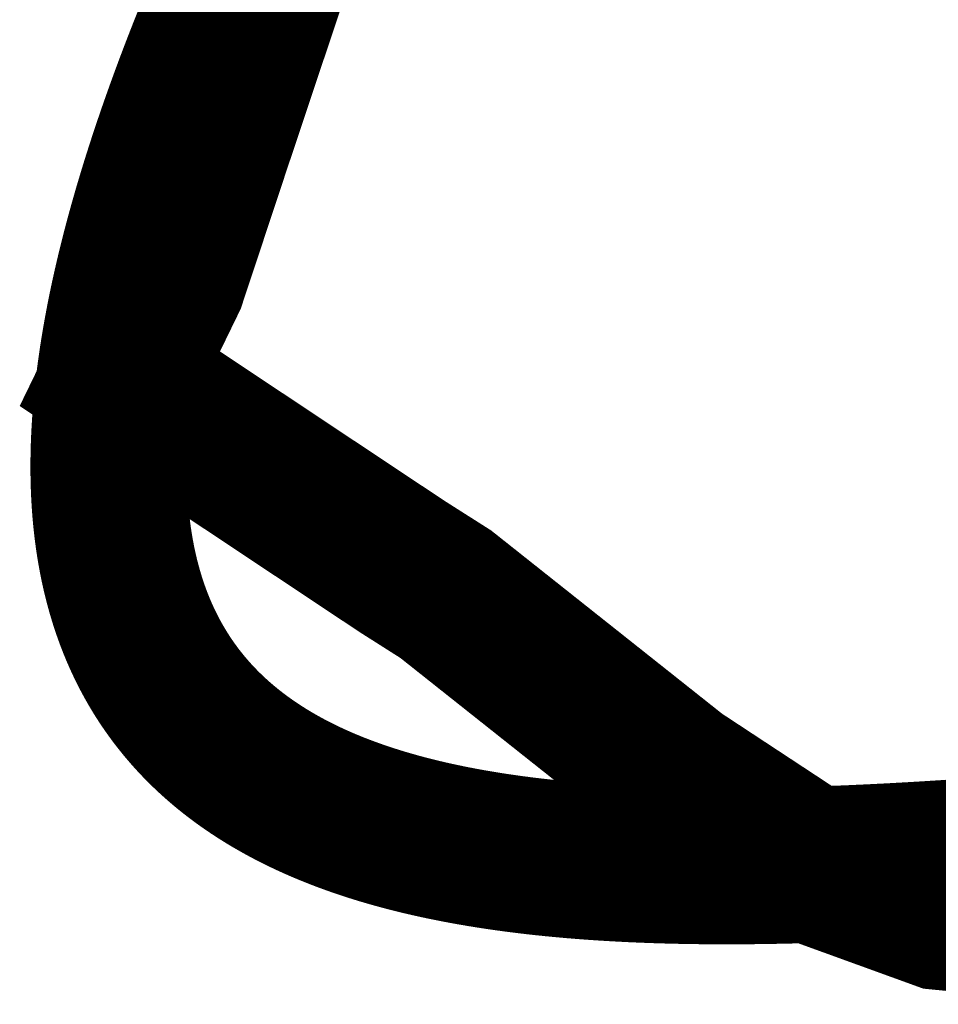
# Model space of a CAD drawing. Header units: metres. Extents: x 149734 to 159069, y 372625 to 380601.
# Tile 5 of 30: x 157268 to 157291, y 375651 to 375676. Entities that reach past the tile are written whole.
import ezdxf

# ---------------------------------------------------------------- set-up
doc = ezdxf.new("R2010")
doc.units = ezdxf.units.M
doc.header["$MEASUREMENT"] = 0
doc.layers.add('Beeklopen', color=7, linetype='Continuous', true_color=0x5291a5)
doc.layers.add('waterlopen', color=7, linetype='Continuous', true_color=0x5291a5)

msp = doc.modelspace()

# ---------------------------------------------------------------- linework, layer by layer
at = {"layer": 'Beeklopen', "const_width": 3.9}
for points in [[(157306.8053346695, 375654.5505868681), (157306.4264138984, 375654.533363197), (157303.3089293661, 375654.3094554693), (157298.899669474, 375653.7927453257), (157294.7487646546, 375653.2243641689), (157291.2179120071, 375653.5688375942), (157287.8937434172, 375654.7744945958), (157284.6212458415, 375656.9274535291), (157278.8685395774, 375661.4917264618), (157277.7834482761, 375662.1806733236), (157274.4937270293, 375664.3680795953), (157270.7389666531, 375666.8655119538), (157271.9446236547, 375669.345720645), (157273.046938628, 375672.669889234), (157274.717634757, 375677.6647539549), (157280.2636569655, 375687.9645094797), (157283.0022207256, 375692.2015326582), (157284.5695748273, 375694.6300703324), (157285.826902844, 375698.4365017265)], [(157293.1613822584, 375655.0352742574), (157293.0825413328, 375655.0292517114), (157293.0037481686, 375655.0232685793), (157292.9250032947, 375655.0173253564), (157292.8463072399, 375655.0114225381), (157292.7676605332, 375655.00556062), (157292.6890637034, 375654.9997400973), (157292.6105172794, 375654.9939614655), (157292.5320217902, 375654.9882252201), (157292.4535777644, 375654.9825318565), (157292.3751857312, 375654.9768818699), (157292.2968462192, 375654.971275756), (157292.2185597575, 375654.96571401), (157292.1403268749, 375654.9601971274), (157292.0621481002, 375654.9547256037), (157291.9840239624, 375654.9492999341), (157291.9059549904, 375654.9439206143), (157291.8279417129, 375654.9385881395), (157291.749984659, 375654.9333030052), (157291.6720843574, 375654.9280657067), (157291.5942413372, 375654.9228767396), (157291.5164561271, 375654.9177365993), (157291.438729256, 375654.9126457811), (157291.3610612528, 375654.9076047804), (157291.2834526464, 375654.9026140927), (157291.2059039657, 375654.8976742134), (157291.1284157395, 375654.8927856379), (157291.0509884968, 375654.8879488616), (157290.9736227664, 375654.88316438), (157290.8963190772, 375654.8784326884), (157290.8190779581, 375654.8737542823), (157290.7418999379, 375654.869129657), (157290.6647855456, 375654.8645593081), (157290.58773531, 375654.8600437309), (157290.5107497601, 375654.8555834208), (157290.4338294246, 375654.8511788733), (157290.3569748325, 375654.8468305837), (157290.2801865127, 375654.8425390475), (157290.2034649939, 375654.8383047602), (157290.1268108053, 375654.834128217), (157290.0502244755, 375654.8300099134), (157289.9737065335, 375654.8259503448), (157289.8972575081, 375654.8219500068), (157289.8208779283, 375654.8180093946), (157289.744568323, 375654.8141290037), (157289.6683292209, 375654.8103093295), (157289.592161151, 375654.8065508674), (157289.5160646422, 375654.8028541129), (157289.4400402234, 375654.7992195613), (157289.3640884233, 375654.7956477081), (157289.2882097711, 375654.7921390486), (157289.2124047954, 375654.7886940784), (157289.1366740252, 375654.7853132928), (157289.0610179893, 375654.7819971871), (157288.9854372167, 375654.778746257), (157288.9099322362, 375654.7755609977), (157288.8722083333, 375654.7739931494), (157288.8345035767, 375654.7724419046), (157288.7968180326, 375654.7709073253), (157288.7591517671, 375654.7693894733), (157288.7215048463, 375654.7678884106), (157288.6838773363, 375654.7664041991), (157288.6462693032, 375654.7649369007), (157288.6086808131, 375654.7634865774), (157288.5711119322, 375654.762053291), (157288.5335627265, 375654.7606371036), (157288.4960332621, 375654.759238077), (157288.4585236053, 375654.7578562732), (157288.4210338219, 375654.756491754), (157288.3835639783, 375654.7551445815), (157288.3461141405, 375654.7538148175), (157288.3086843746, 375654.7525025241), (157288.2712747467, 375654.751207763), (157288.2338853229, 375654.7499305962), (157288.1965161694, 375654.7486710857), (157288.1591673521, 375654.7474292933), (157288.1218389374, 375654.7462052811), (157288.0845309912, 375654.7449991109), (157288.0472435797, 375654.7438108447), (157288.009976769, 375654.7426405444), (157287.9727306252, 375654.7414882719), (157287.9355052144, 375654.7403540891), (157287.8983006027, 375654.7392380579), (157287.8611168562, 375654.7381402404), (157287.8239540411, 375654.7370606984), (157287.7868122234, 375654.7359994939), (157287.7496914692, 375654.7349566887), (157287.7125918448, 375654.7339323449), (157287.6755134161, 375654.7329265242), (157287.6384562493, 375654.7319392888), (157287.6014204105, 375654.7309707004), (157287.5644059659, 375654.730020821), (157287.5274129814, 375654.7290897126), (157287.4904415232, 375654.728177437), (157287.4534916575, 375654.7272840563), (157287.4165634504, 375654.7264096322), (157287.3796569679, 375654.7255542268), (157287.3427722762, 375654.724717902), (157287.3059094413, 375654.7239007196), (157287.2690685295, 375654.7231027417), (157287.2322496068, 375654.7223240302), (157287.1954527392, 375654.7215646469), (157287.158677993, 375654.7208246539), (157287.1219254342, 375654.7201041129), (157287.085195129, 375654.7194030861), (157287.0484871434, 375654.7187216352), (157287.0118015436, 375654.7180598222), (157286.9751383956, 375654.7174177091), (157286.9384977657, 375654.7167953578), (157286.9018797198, 375654.7161928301), (157286.8652843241, 375654.7156101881), (157286.8287116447, 375654.7150474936), (157286.7921617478, 375654.7145048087), (157286.7556346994, 375654.7139821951), (157286.7191305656, 375654.7134797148), (157286.6826494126, 375654.7129974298), (157286.6461913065, 375654.712535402), (157286.6097563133, 375654.7120936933), (157286.5733444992, 375654.7116723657), (157286.5369559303, 375654.711271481), (157286.5005906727, 375654.7108911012), (157286.4642487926, 375654.7105312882), (157286.4279303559, 375654.710192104), (157286.3916354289, 375654.7098736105), (157286.3553640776, 375654.7095758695), (157286.3191163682, 375654.7092989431), (157286.2828923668, 375654.7090428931), (157286.2466921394, 375654.7088077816), (157286.2105157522, 375654.7085936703), (157286.1743632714, 375654.7084006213), (157286.1382347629, 375654.7082286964), (157286.1021302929, 375654.7080779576), (157286.0660499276, 375654.7079484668), (157286.029993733, 375654.707840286), (157285.9939617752, 375654.707753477), (157285.9579541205, 375654.7076881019), (157285.9219708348, 375654.7076442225), (157285.8860119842, 375654.7076219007), (157285.8500776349, 375654.7076211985), (157285.8141678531, 375654.7076421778), (157285.7782827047, 375654.7076849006), (157285.742422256, 375654.7077494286), (157285.706586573, 375654.7078358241), (157285.6707757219, 375654.7079441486), (157285.6349897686, 375654.7080744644), (157285.5992287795, 375654.7082268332), (157285.5634928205, 375654.708401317), (157285.5277819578, 375654.7085979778), (157285.4920962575, 375654.7088168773), (157285.4564357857, 375654.7090580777), (157285.4208006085, 375654.7093216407), (157285.385190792, 375654.7096076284), (157285.3496064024, 375654.7099161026), (157285.3140475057, 375654.7102471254), (157285.2785141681, 375654.7106007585), (157285.2430064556, 375654.710977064), (157285.2075244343, 375654.7113761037), (157285.1720681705, 375654.7117979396), (157285.1366377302, 375654.7122426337), (157285.1012331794, 375654.7127102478), (157285.0658545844, 375654.7132008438), (157285.0305020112, 375654.7137144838), (157284.995175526, 375654.7142512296), (157284.9598751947, 375654.7148111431), (157284.9246010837, 375654.7153942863), (157284.8893532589, 375654.7160007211), (157284.8541317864, 375654.7166305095), (157284.8189367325, 375654.7172837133), (157284.7837681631, 375654.7179603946), (157284.7486261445, 375654.7186606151), (157284.7135107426, 375654.7193844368), (157284.6784220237, 375654.7201319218), (157284.6433600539, 375654.7209031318), (157284.6083248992, 375654.7216981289), (157284.5733166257, 375654.7225169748), (157284.5383352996, 375654.7233597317), (157284.5033809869, 375654.7242264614), (157284.4684537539, 375654.7251172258), (157284.4335536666, 375654.7260320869), (157284.3986807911, 375654.7269711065), (157284.3638351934, 375654.7279343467), (157284.3290169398, 375654.7289218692), (157284.2942260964, 375654.7299337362), (157284.2594627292, 375654.7309700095), (157284.2247269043, 375654.732030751), (157284.190018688, 375654.7331160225), (157284.1553381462, 375654.7342258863), (157284.1206853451, 375654.735360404), (157284.0860603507, 375654.7365196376), (157284.0514632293, 375654.737703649), (157284.0168940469, 375654.7389125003), (157283.9823528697, 375654.7401462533), (157283.9478397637, 375654.7414049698), (157283.913354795, 375654.742688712), (157283.8788980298, 375654.7439975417), (157283.8444695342, 375654.7453315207), (157283.8100693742, 375654.7466907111), (157283.7756976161, 375654.7480751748), (157283.7413543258, 375654.7494849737), (157283.7070395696, 375654.7509201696), (157283.6727534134, 375654.7523808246), (157283.6384959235, 375654.7538670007), (157283.604267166, 375654.7553787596), (157283.5700672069, 375654.7569161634), (157283.5358961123, 375654.7584792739), (157283.5017539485, 375654.7600681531), (157283.4676407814, 375654.7616828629), (157283.4335566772, 375654.7633234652), (157283.399501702, 375654.764990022), (157283.3654759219, 375654.7666825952), (157283.331479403, 375654.7684012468), (157283.2975122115, 375654.7701460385), (157283.2635744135, 375654.7719170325), (157283.2296660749, 375654.7737142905), (157283.1957872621, 375654.7755378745), (157283.161938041, 375654.7773878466), (157283.1281184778, 375654.7792642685), (157283.0943286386, 375654.7811672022), (157283.0605685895, 375654.7830967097), (157283.0268383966, 375654.7850528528), (157282.9931381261, 375654.7870356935), (157282.9594678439, 375654.7890452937), (157282.9258276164, 375654.7910817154), (157282.8922175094, 375654.7931450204), (157282.8586375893, 375654.7952352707), (157282.825087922, 375654.7973525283), (157282.7915685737, 375654.7994968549), (157282.7580796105, 375654.8016683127), (157282.7246210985, 375654.8038669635), (157282.6911931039, 375654.8060928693), (157282.6577956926, 375654.8083460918), (157282.6244289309, 375654.8106266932), (157282.5910928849, 375654.8129347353), (157282.5577876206, 375654.8152702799), (157282.5245132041, 375654.8176333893), (157282.4912697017, 375654.820024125), (157282.4580571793, 375654.8224425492), (157282.4248757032, 375654.8248887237), (157282.3917253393, 375654.8273627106), (157282.3586061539, 375654.8298645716), (157282.325518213, 375654.8323943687), (157282.2924615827, 375654.8349521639), (157282.2594363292, 375654.8375380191), (157282.2264425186, 375654.8401519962), (157282.1934802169, 375654.8427941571), (157282.1605494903, 375654.8454645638), (157282.1276504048, 375654.8481632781), (157282.0947830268, 375654.8508903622), (157282.061947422, 375654.8536458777), (157282.0291436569, 375654.8564298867), (157281.9963717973, 375654.8592424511), (157281.9636319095, 375654.8620836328), (157281.9309240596, 375654.8649534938), (157281.8982483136, 375654.867852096), (157281.8656047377, 375654.8707795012), (157281.8329933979, 375654.8737357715), (157281.8004143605, 375654.8767209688), (157281.7678676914, 375654.879735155), (157281.7353534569, 375654.8827783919), (157281.702871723, 375654.8858507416), (157281.6704225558, 375654.888952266), (157281.6380060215, 375654.8920830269), (157281.6056221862, 375654.8952430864), (157281.5732711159, 375654.8984325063), (157281.5409528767, 375654.9016513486), (157281.5086675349, 375654.9048996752), (157281.4764151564, 375654.9081775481), (157281.4441958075, 375654.9114850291), (157281.4120095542, 375654.9148221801), (157281.3798564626, 375654.9181890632), (157281.3477365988, 375654.9215857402), (157281.315650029, 375654.9250122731), (157281.2835968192, 375654.9284687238), (157281.2515770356, 375654.9319551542), (157281.2195907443, 375654.9354716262), (157281.1876380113, 375654.9390182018), (157281.1557189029, 375654.9425949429), (157281.1238334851, 375654.9462019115), (157281.091981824, 375654.9498391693), (157281.0601639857, 375654.9535067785), (157281.0283800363, 375654.9572048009), (157280.996630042, 375654.9609332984), (157280.9649140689, 375654.964692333), (157280.933232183, 375654.9684819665), (157280.9015844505, 375654.972302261), (157280.8699709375, 375654.9761532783), (157280.8383917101, 375654.9800350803), (157280.8068468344, 375654.9839477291), (157280.7753363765, 375654.9878912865), (157280.7438604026, 375654.9918658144), (157280.7124189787, 375654.9958713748), (157280.6810121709, 375654.9999080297), (157280.6496400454, 375655.0039758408), (157280.6183026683, 375655.0080748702), (157280.5870001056, 375655.0122051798), (157280.5557324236, 375655.0163668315), (157280.5244996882, 375655.0205598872), (157280.4933019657, 375655.0247844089), (157280.4621393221, 375655.0290404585), (157280.4310118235, 375655.033328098), (157280.399919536, 375655.0376473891), (157280.3688625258, 375655.0419983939), (157280.337840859, 375655.0463811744), (157280.3068546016, 375655.0507957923), (157280.2759038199, 375655.0552423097), (157280.2449885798, 375655.0597207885), (157280.2141089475, 375655.0642312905), (157280.1832649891, 375655.0687738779), (157280.1524567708, 375655.0733486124), (157280.1216843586, 375655.0779555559), (157280.0909478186, 375655.0825947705), (157280.060247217, 375655.0872663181), (157280.0295826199, 375655.0919702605), (157279.9989540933, 375655.0967066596), (157279.9683617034, 375655.1014755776), (157279.9378055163, 375655.1062770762), (157279.9072855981, 375655.1111112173), (157279.8768020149, 375655.115978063), (157279.8463548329, 375655.120877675), (157279.8159441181, 375655.1258101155), (157279.7855699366, 375655.1307754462), (157279.7552323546, 375655.1357737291), (157279.7249314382, 375655.1408050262), (157279.6946672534, 375655.1458693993), (157279.6644398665, 375655.1509669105), (157279.6342493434, 375655.1560976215), (157279.6040957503, 375655.1612615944), (157279.5739791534, 375655.1664588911), (157279.5438996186, 375655.1716895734), (157279.5138572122, 375655.1769537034), (157279.4838520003, 375655.1822513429), (157279.4538840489, 375655.187582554), (157279.4239534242, 375655.1929473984), (157279.3940601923, 375655.1983459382), (157279.3642044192, 375655.2037782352), (157279.3343861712, 375655.2092443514), (157279.3046055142, 375655.2147443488), (157279.2748625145, 375655.2202782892), (157279.2451572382, 375655.2258462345), (157279.2154897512, 375655.2314482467), (157279.1858601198, 375655.2370843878), (157279.1562684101, 375655.2427547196), (157279.1267146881, 375655.2484593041), (157279.09719902, 375655.2541982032), (157279.0677214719, 375655.2599714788), (157279.0382821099, 375655.2657791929), (157279.0088810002, 375655.2716214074), (157278.9795182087, 375655.2774981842), (157278.9501938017, 375655.2834095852), (157278.9209078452, 375655.2893556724), (157278.8916604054, 375655.2953365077), (157278.8624515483, 375655.301352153), (157278.8332813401, 375655.3074026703), (157278.8041498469, 375655.3134881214), (157278.7750571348, 375655.3196085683), (157278.7460032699, 375655.3257640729), (157278.7169883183, 375655.3319546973), (157278.6880123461, 375655.3381805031), (157278.6590754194, 375655.3444415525), (157278.6301776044, 375655.3507379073), (157278.6013189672, 375655.3570696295), (157278.5724995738, 375655.363436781), (157278.5437194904, 375655.3698394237), (157278.5149787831, 375655.3762776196), (157278.4862775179, 375655.3827514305), (157278.4576157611, 375655.3892609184), (157278.4289935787, 375655.3958061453), (157278.4004110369, 375655.4023871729), (157278.3718682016, 375655.4090040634), (157278.3433651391, 375655.4156568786), (157278.3149019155, 375655.4223456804), (157278.2864785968, 375655.4290705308), (157278.2580952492, 375655.4358314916), (157278.2297519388, 375655.4426286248), (157278.2014487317, 375655.4494619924), (157278.173185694, 375655.4563316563), (157278.1449628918, 375655.4632376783), (157278.1167803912, 375655.4701801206), (157278.0886382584, 375655.4771590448), (157278.0605365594, 375655.484174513), (157278.0324753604, 375655.4912265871), (157278.0044547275, 375655.498315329), (157277.9764747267, 375655.5054408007), (157277.9485354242, 375655.5126030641), (157277.9206368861, 375655.5198021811), (157277.8927791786, 375655.5270382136), (157277.8649623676, 375655.5343112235), (157277.8371865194, 375655.5416212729), (157277.8094517, 375655.5489684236), (157277.7817579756, 375655.5563527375), (157277.7541054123, 375655.5637742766), (157277.7264940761, 375655.5712331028), (157277.6989240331, 375655.5787292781), (157277.6713953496, 375655.5862628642), (157277.6439080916, 375655.5938339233), (157277.6164623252, 375655.6014425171), (157277.5890581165, 375655.6090887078), (157277.5616955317, 375655.616772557), (157277.5343746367, 375655.6244941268), (157277.5070954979, 375655.6322534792), (157277.4798581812, 375655.640050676), (157277.4526627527, 375655.6478857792), (157277.4255092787, 375655.6557588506), (157277.3983978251, 375655.6636699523), (157277.3713284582, 375655.6716191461), (157277.344301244, 375655.679606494), (157277.3173162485, 375655.6876320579), (157277.2903735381, 375655.6956958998), (157277.2634731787, 375655.7037980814), (157277.2366152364, 375655.7119386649), (157277.2097997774, 375655.7201177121), (157277.1830268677, 375655.7283352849), (157277.1562965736, 375655.7365914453), (157277.129608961, 375655.7448862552), (157277.1029640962, 375655.7532197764), (157277.0763620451, 375655.7615920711), (157277.049802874, 375655.770003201), (157277.023286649, 375655.7784532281), (157276.996813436, 375655.7869422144), (157276.9703833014, 375655.7954702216), (157276.9439963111, 375655.8040373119), (157276.9176525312, 375655.8126435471), (157276.891352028, 375655.8212889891), (157276.8650948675, 375655.8299736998), (157276.8388811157, 375655.8386977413), (157276.8127108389, 375655.8474611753), (157276.7865841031, 375655.856264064), (157276.7605009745, 375655.8651064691), (157276.7344615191, 375655.8739884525), (157276.7084658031, 375655.8829100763), (157276.6825138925, 375655.8918714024), (157276.6566058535, 375655.9008724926), (157276.6307417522, 375655.9099134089), (157276.6049216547, 375655.9189942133), (157276.5791456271, 375655.9281149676), (157276.5534137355, 375655.9372757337), (157276.5277260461, 375655.9464765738), (157276.5020826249, 375655.9557175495), (157276.476483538, 375655.9649987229), (157276.4509288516, 375655.9743201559), (157276.4254186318, 375655.9836819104), (157276.3999529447, 375655.9930840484), (157276.3745318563, 375656.0025266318), (157276.3491554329, 375656.0120097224), (157276.3238237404, 375656.0215333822), (157276.2985368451, 375656.0310976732), (157276.273294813, 375656.0407026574), (157276.2480977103, 375656.0503483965), (157276.222945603, 375656.0600349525), (157276.1978385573, 375656.0697623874), (157276.1727766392, 375656.0795307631), (157276.147759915, 375656.0893401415), (157276.1227884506, 375656.0991905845), (157276.0978623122, 375656.1090821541), (157276.072981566, 375656.1190149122), (157276.0481462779, 375656.1289889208), (157276.0233565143, 375656.1390042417), (157275.998612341, 375656.1490609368), (157275.9739138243, 375656.1591590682), (157275.9492610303, 375656.1692986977), (157275.924654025, 375656.1794798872), (157275.9000928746, 375656.1897026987), (157275.8755776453, 375656.1999671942), (157275.851108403, 375656.2102734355), (157275.8266852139, 375656.2206214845), (157275.8023081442, 375656.2310114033), (157275.7779772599, 375656.2414432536), (157275.7536926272, 375656.2519170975), (157275.7294543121, 375656.2624329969), (157275.7052623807, 375656.2729910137), (157275.6811168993, 375656.2835912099), (157275.6570179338, 375656.2942336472), (157275.6329655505, 375656.3049183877), (157275.6089598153, 375656.3156454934), (157275.5850007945, 375656.3264150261), (157275.5610885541, 375656.3372270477), (157275.5372231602, 375656.3480816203), (157275.513404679, 375656.3589788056), (157275.4896331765, 375656.3699186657), (157275.4659087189, 375656.3809012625), (157275.4422313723, 375656.3919266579), (157275.4186012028, 375656.4029949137), (157275.3950182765, 375656.4141060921), (157275.3714826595, 375656.4252602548), (157275.3479944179, 375656.4364574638), (157275.3245536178, 375656.4476977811), (157275.3011603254, 375656.4589812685), (157275.2778146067, 375656.470307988), (157275.2545165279, 375656.4816780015), (157275.2312661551, 375656.493091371), (157275.2080635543, 375656.5045481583), (157275.1849087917, 375656.5160484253), (157275.1618019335, 375656.5275922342), (157275.1387430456, 375656.5391796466), (157275.1157321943, 375656.5508107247), (157275.0927694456, 375656.5624855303), (157275.0698548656, 375656.5742041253), (157275.0469885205, 375656.5859665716), (157275.0241704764, 375656.5977729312), (157275.0014007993, 375656.609623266), (157274.9786795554, 375656.621517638), (157274.9560068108, 375656.633456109), (157274.9333826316, 375656.645438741), (157274.910807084, 375656.6574655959), (157274.8882802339, 375656.6695367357), (157274.8658021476, 375656.6816522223), (157274.8433728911, 375656.6938121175), (157274.8209925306, 375656.7060164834), (157274.7986611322, 375656.7182653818), (157274.7763787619, 375656.7305588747), (157274.7541454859, 375656.742897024), (157274.7319613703, 375656.7552798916), (157274.7098264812, 375656.7677075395), (157274.6877408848, 375656.7801800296), (157274.665704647, 375656.7926974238), (157274.6437178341, 375656.805259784), (157274.6217805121, 375656.8178671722), (157274.5998927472, 375656.8305196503), (157274.5780546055, 375656.8432172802), (157274.556266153, 375656.8559601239), (157274.534527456, 375656.8687482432), (157274.5128385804, 375656.8815817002), (157274.4911995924, 375656.8944605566), (157274.4696105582, 375656.9073848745), (157274.4480715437, 375656.9203547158), (157274.4265826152, 375656.9333701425), (157274.4051438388, 375656.9464312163), (157274.3837552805, 375656.9595379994), (157274.3624170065, 375656.9726905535), (157274.3411290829, 375656.9858889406), (157274.3198915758, 375656.9991332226), (157274.2987045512, 375657.0124234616), (157274.2775680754, 375657.0257597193), (157274.2564822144, 375657.0391420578), (157274.2354470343, 375657.0525705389), (157274.2144626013, 375657.0660452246), (157274.1935289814, 375657.0795661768), (157274.1726462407, 375657.0931334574), (157274.1518144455, 375657.1067471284), (157274.1310336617, 375657.1204072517), (157274.1103039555, 375657.1341138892), (157274.0896253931, 375657.1478671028), (157274.0689980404, 375657.1616669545), (157274.0484219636, 375657.1755135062), (157274.0278972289, 375657.1894068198), (157274.0074239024, 375657.2033469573), (157273.98700205, 375657.2173339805), (157273.9666317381, 375657.2313679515), (157273.9463130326, 375657.2454489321), (157273.9260459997, 375657.2595769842), (157273.9058307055, 375657.2737521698), (157273.8856672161, 375657.2879745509), (157273.8655555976, 375657.3022441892), (157273.8454959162, 375657.3165611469), (157273.8254882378, 375657.3309254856), (157273.8055326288, 375657.3453372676), (157273.785629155, 375657.3597965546), (157273.7657778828, 375657.3743034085), (157273.7459788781, 375657.3888578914), (157273.7262322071, 375657.4034600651), (157273.7065379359, 375657.4181099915), (157273.6868961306, 375657.4328077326), (157273.6673068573, 375657.4475533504), (157273.6477701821, 375657.4623469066), (157273.6282861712, 375657.4771884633), (157273.6088548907, 375657.4920780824), (157273.5894764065, 375657.5070158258), (157273.570150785, 375657.5220017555), (157273.5508780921, 375657.5370359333), (157273.531658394, 375657.5521184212), (157273.5124917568, 375657.5672492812), (157273.4933782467, 375657.5824285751), (157273.4743179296, 375657.5976563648), (157273.4553108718, 375657.6129327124), (157273.4363571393, 375657.6282576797), (157273.4174567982, 375657.6436313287), (157273.3986099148, 375657.6590537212), (157273.3798165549, 375657.6745249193), (157273.3610767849, 375657.6900449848), (157273.3423906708, 375657.7056139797), (157273.3237582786, 375657.7212319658), (157273.3051796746, 375657.7368990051), (157273.2866549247, 375657.7526151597), (157273.2681840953, 375657.7683804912), (157273.2497672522, 375657.7841950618), (157273.2314044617, 375657.8000589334), (157273.2130957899, 375657.8159721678), (157273.1948413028, 375657.8319348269), (157273.1766410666, 375657.8479469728), (157273.1584951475, 375657.8640086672), (157273.1404036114, 375657.8801199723), (157273.1223665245, 375657.8962809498), (157273.1043839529, 375657.9124916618), (157273.0864559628, 375657.9287521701), (157273.0685826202, 375657.9450625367), (157273.0507639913, 375657.9614228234), (157273.0330001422, 375657.9778330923), (157273.0152911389, 375657.9942934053), (157272.9976370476, 375658.0108038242), (157272.9800379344, 375658.027364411), (157272.9624938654, 375658.0439752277), (157272.9450049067, 375658.0606363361), (157272.9275711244, 375658.0773477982), (157272.9101925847, 375658.0941096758), (157272.8928693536, 375658.1109220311), (157272.8756014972, 375658.1277849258), (157272.8583890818, 375658.1446984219), (157272.8412321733, 375658.1616625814), (157272.8241308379, 375658.1786774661), (157272.8070851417, 375658.1957431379), (157272.7900951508, 375658.2128596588), (157272.7731609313, 375658.2300270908), (157272.7562825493, 375658.2472454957), (157272.739460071, 375658.2645149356), (157272.7226935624, 375658.2818354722), (157272.7059830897, 375658.2992071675), (157272.689328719, 375658.3166300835), (157272.6727305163, 375658.3341042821), (157272.6561885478, 375658.3516298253), (157272.6397028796, 375658.3692067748), (157272.6232735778, 375658.3868351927), (157272.6069007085, 375658.404515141), (157272.5905843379, 375658.4222466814), (157272.574324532, 375658.440029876), (157272.558121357, 375658.4578647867), (157272.5419748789, 375658.4757514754), (157272.5258851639, 375658.493690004), (157272.509852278, 375658.5116804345), (157272.4938762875, 375658.5297228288), (157272.4779572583, 375658.5478172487), (157272.4620952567, 375658.5659637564), (157272.4462903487, 375658.5841624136), (157272.4305426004, 375658.6024132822), (157272.4148520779, 375658.6207164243), (157272.3992188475, 375658.6390719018), (157272.383642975, 375658.6574797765), (157272.3681245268, 375658.6759401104), (157272.3526635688, 375658.6944529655), (157272.3372601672, 375658.7130184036), (157272.3219143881, 375658.7316364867), (157272.3066262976, 375658.7503072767), (157272.2913959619, 375658.7690308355), (157272.2762234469, 375658.7878072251), (157272.261108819, 375658.8066365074), (157272.246052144, 375658.8255187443), (157272.2310534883, 375658.8444539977), (157272.2161129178, 375658.8634423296), (157272.2012304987, 375658.882483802), (157272.1864062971, 375658.9015784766), (157272.1716403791, 375658.9207264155), (157272.1569328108, 375658.9399276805), (157272.1422836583, 375658.9591823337), (157272.1276929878, 375658.978490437), (157272.1131608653, 375658.9978520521), (157272.098687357, 375659.0172672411), (157272.0842725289, 375659.036736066), (157272.0699164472, 375659.0562585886), (157272.055619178, 375659.0758348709), (157272.0413807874, 375659.0954649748), (157272.0272013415, 375659.1151489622), (157272.0130809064, 375659.134886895), (157271.9990195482, 375659.1546788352), (157271.9850173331, 375659.1745248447), (157271.9710743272, 375659.1944249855), (157271.9571905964, 375659.2143793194), (157271.9433662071, 375659.2343879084), (157271.9296012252, 375659.2544508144), (157271.9158957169, 375659.2745680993), (157271.9022497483, 375659.2947398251), (157271.8886633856, 375659.3149660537), (157271.8751366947, 375659.335246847), (157271.8616697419, 375659.355582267), (157271.8482625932, 375659.3759723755), (157271.8349153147, 375659.3964172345), (157271.8216279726, 375659.416916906), (157271.808400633, 375659.4374714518), (157271.795233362, 375659.4580809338), (157271.7821262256, 375659.4787454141), (157271.7690792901, 375659.4994649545), (157271.7560926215, 375659.520239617), (157271.7431662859, 375659.5410694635), (157271.7303003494, 375659.5619545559), (157271.7174948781, 375659.5828949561), (157271.7047499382, 375659.6038907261), (157271.6920655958, 375659.6249419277), (157271.6794419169, 375659.646048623), (157271.6668789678, 375659.6672108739), (157271.6543768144, 375659.6884287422), (157271.6419355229, 375659.70970229), (157271.6295551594, 375659.731031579), (157271.6172357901, 375659.7524166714), (157271.604977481, 375659.7738576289), (157271.5927802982, 375659.7953545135), (157271.5806443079, 375659.8169073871), (157271.5685695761, 375659.8385163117), (157271.556556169, 375659.8601813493), (157271.5446041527, 375659.8819025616), (157271.5327135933, 375659.9036800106), (157271.5208845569, 375659.9255137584), (157271.5091171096, 375659.9474038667), (157271.4974113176, 375659.9693503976), (157271.4857672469, 375659.9913534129), (157271.4741849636, 375660.0134129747), (157271.4626645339, 375660.0355291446), (157271.4512060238, 375660.0577019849), (157271.4398094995, 375660.0799315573), (157271.4284750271, 375660.1022179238), (157271.4172026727, 375660.1245611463), (157271.4059925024, 375660.1469612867), (157271.3948445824, 375660.1694184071), (157271.3837589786, 375660.1919325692), (157271.3727357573, 375660.214503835), (157271.3617749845, 375660.2371322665), (157271.3508767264, 375660.2598179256), (157271.3400410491, 375660.2825608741), (157271.3292680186, 375660.3053611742), (157271.3185577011, 375660.3282188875), (157271.3079101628, 375660.3511340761), (157271.2973254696, 375660.374106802), (157271.2868036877, 375660.397137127), (157271.2763448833, 375660.420225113), (157271.2659491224, 375660.4433708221), (157271.2556164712, 375660.4665743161), (157271.2453469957, 375660.4898356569), (157271.2351407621, 375660.5131549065), (157271.2249978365, 375660.5365321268), (157271.2149182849, 375660.5599673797), (157271.2049021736, 375660.5834607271), (157271.1949495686, 375660.6070122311), (157271.185060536, 375660.6306219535), (157271.1752351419, 375660.6542899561), (157271.1654734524, 375660.6780163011), (157271.1557755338, 375660.7018010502), (157271.146141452, 375660.7256442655), (157271.1365712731, 375660.7495460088), (157271.1270650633, 375660.7735063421), (157271.1176228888, 375660.7975253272), (157271.1082448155, 375660.8216030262), (157271.0989309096, 375660.845739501), (157271.0896812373, 375660.8699348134), (157271.0804958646, 375660.8941890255), (157271.0713748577, 375660.918502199), (157271.0623182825, 375660.942874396), (157271.0533262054, 375660.9673056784), (157271.0443986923, 375660.9917961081), (157271.0355358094, 375661.016345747), (157271.0267376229, 375661.0409546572), (157271.0180041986, 375661.0656229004), (157271.009335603, 375661.0903505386), (157271.0007319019, 375661.1151376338), (157270.9921931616, 375661.1399842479), (157270.9837194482, 375661.1648904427), (157270.9753108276, 375661.1898562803), (157270.9669673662, 375661.2148818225), (157270.9586891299, 375661.2399671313), (157270.950476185, 375661.2651122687), (157270.9423285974, 375661.2903172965), (157270.9342464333, 375661.3155822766), (157270.9262297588, 375661.340907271), (157270.9182786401, 375661.3662923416), (157270.9103931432, 375661.3917375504), (157270.9025733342, 375661.4172429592), (157270.8948192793, 375661.4428086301), (157270.8871310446, 375661.4684346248), (157270.8795086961, 375661.4941210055), (157270.8719523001, 375661.5198678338), (157270.8644619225, 375661.5456751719), (157270.8570376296, 375661.5715430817), (157270.8496794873, 375661.597471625), (157270.8423875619, 375661.6234608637), (157270.8351619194, 375661.6495108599), (157270.828002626, 375661.6756216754), (157270.8209097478, 375661.7017933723), (157270.8138833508, 375661.7280260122), (157270.8069235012, 375661.7543196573), (157270.800030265, 375661.7806743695), (157270.7932037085, 375661.8070902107), (157270.7864438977, 375661.8335672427), (157270.7797508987, 375661.8601055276), (157270.7731247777, 375661.8867051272), (157270.7665656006, 375661.9133661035), (157270.7600734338, 375661.9400885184), (157270.7536483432, 375661.9668724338), (157270.7472903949, 375661.9937179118), (157270.7409996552, 375662.0206250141), (157270.73477619, 375662.0475938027), (157270.7286200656, 375662.0746243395), (157270.7225313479, 375662.1017166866), (157270.7165101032, 375662.1288709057), (157270.7105563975, 375662.1560870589), (157270.704670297, 375662.183365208), (157270.6988518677, 375662.210705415), (157270.6931011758, 375662.2381077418), (157270.6874182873, 375662.2655722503), (157270.6818032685, 375662.2930990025), (157270.6762561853, 375662.3206880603), (157270.6707771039, 375662.3483394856), (157270.6653660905, 375662.3760533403), (157270.660023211, 375662.4038296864), (157270.6547485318, 375662.4316685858), (157270.6495421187, 375662.4595701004), (157270.644404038, 375662.4875342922), (157270.6393343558, 375662.515561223), (157270.6343331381, 375662.5436509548), (157270.6294004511, 375662.5718035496), (157270.624536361, 375662.6000190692), (157270.6197409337, 375662.6282975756), (157270.6150142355, 375662.6566391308), (157270.6103563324, 375662.6850437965), (157270.6057672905, 375662.7135116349), (157270.6012471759, 375662.7420427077), (157270.5967960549, 375662.7706370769), (157270.5924139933, 375662.7992948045), (157270.5881010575, 375662.8280159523), (157270.5838573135, 375662.8568005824), (157270.5796828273, 375662.8856487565), (157270.5755776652, 375662.9145605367), (157270.5715418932, 375662.943535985), (157270.5675755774, 375662.9725751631), (157270.5636787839, 375663.001678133), (157270.559851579, 375663.0308449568), (157270.5560940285, 375663.0600756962), (157270.5524061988, 375663.0893704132), (157270.5487881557, 375663.1187291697), (157270.5452399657, 375663.1481520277), (157270.5417616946, 375663.1776390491), (157270.5383534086, 375663.2071902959), (157270.5350151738, 375663.2368058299), (157270.5317470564, 375663.266485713), (157270.5285491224, 375663.2962300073), (157270.5254214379, 375663.3260387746), (157270.5223640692, 375663.3559120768), (157270.5193770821, 375663.3858499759), (157270.516460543, 375663.4158525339), (157270.5136145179, 375663.4459198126), (157270.5108390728, 375663.4760518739), (157270.508134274, 375663.5062487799), (157270.5055001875, 375663.5365105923), (157270.5029368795, 375663.5668373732), (157270.500444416, 375663.5972291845), (157270.4980228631, 375663.6276860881), (157270.495672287, 375663.6582081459), (157270.4933927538, 375663.6887954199), (157270.4911843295, 375663.7194479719), (157270.4890470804, 375663.750165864), (157270.4869810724, 375663.780949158), (157270.4849863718, 375663.8117979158), (157270.4830630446, 375663.8427121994), (157270.4812111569, 375663.8736920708), (157270.4794307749, 375663.9047375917), (157270.4777219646, 375663.9358488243), (157270.4760847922, 375663.9670258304), (157270.4745193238, 375663.9982686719), (157270.4730256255, 375664.0295774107), (157270.4716037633, 375664.0609521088), (157270.4702538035, 375664.0923928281), (157270.4689758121, 375664.1238996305), (157270.4677698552, 375664.155472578), (157270.4666359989, 375664.1871117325), (157270.4655743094, 375664.2188171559), (157270.4645848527, 375664.2505889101), (157270.4636676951, 375664.2824270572), (157270.4628229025, 375664.3143316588), (157270.462050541, 375664.3463027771), (157270.4613506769, 375664.378340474), (157270.4607233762, 375664.4104448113), (157270.460168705, 375664.4426158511), (157270.4596867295, 375664.4748536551), (157270.4592775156, 375664.5071582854), (157270.4589411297, 375664.5395298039), (157270.4586776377, 375664.5719682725), (157270.4584871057, 375664.6044737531), (157270.4583695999, 375664.6370463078), (157270.4583251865, 375664.6696859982), (157270.4583539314, 375664.7023928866), (157270.4584559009, 375664.7351670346), (157270.4586311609, 375664.7680085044), (157270.4588797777, 375664.8009173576), (157270.4592018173, 375664.8338936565), (157270.4595973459, 375664.8669374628), (157270.4600664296, 375664.9000488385), (157270.4606091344, 375664.9332278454), (157270.4612255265, 375664.9664745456), (157270.461915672, 375664.999789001), (157270.462679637, 375665.0331712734), (157270.4635174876, 375665.0666214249), (157270.4644292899, 375665.1001395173), (157270.4654151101, 375665.1337256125), (157270.4664750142, 375665.1673797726), (157270.4670327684, 375665.1842323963), (157270.4676090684, 375665.2011020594), (157270.4682039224, 375665.2179887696), (157270.4688173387, 375665.2348925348), (157270.4694493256, 375665.2518133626), (157270.4700998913, 375665.2687512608), (157270.4707690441, 375665.2857062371), (157270.4714567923, 375665.3026782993), (157270.4721631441, 375665.3196674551), (157270.4728881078, 375665.3366737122), (157270.4736316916, 375665.3536970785), (157270.4743939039, 375665.3707375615), (157270.4751747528, 375665.3877951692), (157270.4759742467, 375665.4048699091), (157270.4767923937, 375665.4219617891), (157270.4776292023, 375665.4390708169), (157270.4784846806, 375665.4561970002), (157270.4793588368, 375665.4733403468), (157270.4802516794, 375665.4905008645), (157270.4811632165, 375665.5076785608), (157270.4820934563, 375665.5248734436), (157270.4830424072, 375665.5420855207), (157270.4840100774, 375665.5593147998), (157270.4849964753, 375665.5765612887), (157270.4860016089, 375665.5938249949), (157270.4870254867, 375665.6111059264), (157270.4880681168, 375665.6284040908), (157270.4891295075, 375665.6457194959), (157270.4902096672, 375665.6630521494), (157270.491308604, 375665.680402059), (157270.4924263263, 375665.6977692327), (157270.4935628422, 375665.7151536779), (157270.4947181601, 375665.7325554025), (157270.4958922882, 375665.7499744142), (157270.4970852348, 375665.7674107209), (157270.4982970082, 375665.7848643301), (157270.4995276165, 375665.8023352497), (157270.5007770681, 375665.8198234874), (157270.5020453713, 375665.8373290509), (157270.5033325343, 375665.854851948), (157270.5046385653, 375665.8723921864), (157270.5059634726, 375665.8899497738), (157270.5073072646, 375665.9075247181), (157270.5086699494, 375665.9251170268), (157270.5100515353, 375665.9427267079), (157270.5114520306, 375665.960353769), (157270.5128714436, 375665.9779982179), (157270.5143097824, 375665.9956600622), (157270.5157670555, 375666.0133393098), (157270.517243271, 375666.0310359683), (157270.5187384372, 375666.0487500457), (157270.5202525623, 375666.0664815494), (157270.5217856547, 375666.0842304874), (157270.5233377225, 375666.1019968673), (157270.5249087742, 375666.1197806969), (157270.5264988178, 375666.1375819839), (157270.5281078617, 375666.1554007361), (157270.5297359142, 375666.1732369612), (157270.5313829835, 375666.1910906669), (157270.5330490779, 375666.2089618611), (157270.5347342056, 375666.2268505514), (157270.5364383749, 375666.2447567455), (157270.5381615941, 375666.2626804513), (157270.5399038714, 375666.2806216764), (157270.5416652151, 375666.2985804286), (157270.5434456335, 375666.3165567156), (157270.5452451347, 375666.3345505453), (157270.5470637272, 375666.3525619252), (157270.5489014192, 375666.3705908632), (157270.5507582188, 375666.3886373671), (157270.5526341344, 375666.4067014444), (157270.5545291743, 375666.424783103), (157270.5564433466, 375666.4428823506), (157270.5583766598, 375666.4609991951), (157270.5603291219, 375666.479133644), (157270.5623007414, 375666.4972857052), (157270.5642915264, 375666.5154553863), (157270.5663014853, 375666.5336426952), (157270.5683306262, 375666.5518476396), (157270.5703789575, 375666.5700702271), (157270.5724464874, 375666.5883104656), (157270.5745332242, 375666.6065683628), (157270.5766391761, 375666.6248439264), (157270.5787643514, 375666.6431371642), (157270.5809087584, 375666.6614480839), (157270.5830724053, 375666.6797766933), (157270.5852553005, 375666.698123), (157270.5874574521, 375666.7164870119), (157270.5896788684, 375666.7348687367), (157270.5919195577, 375666.7532681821), (157270.5941795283, 375666.7716853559), (157270.5964587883, 375666.7901202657), (157270.5987573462, 375666.8085729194), (157270.6010752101, 375666.8270433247), (157270.6034123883, 375666.8455314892), (157270.6057688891, 375666.8640374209), (157270.6081447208, 375666.8825611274), (157270.6105398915, 375666.9011026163), (157270.6129544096, 375666.9196618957), (157270.6153882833, 375666.938238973), (157270.6178415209, 375666.956833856), (157270.6203141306, 375666.9754465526), (157270.6228061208, 375666.9940770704), (157270.6253174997, 375667.0127254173), (157270.6278482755, 375667.0313916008), (157270.6303984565, 375667.0500756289), (157270.632968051, 375667.0687775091), (157270.6355570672, 375667.0874972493), (157270.6381655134, 375667.1062348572), (157270.6407933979, 375667.1249903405), (157270.6434407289, 375667.143763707), (157270.6461075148, 375667.1625549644), (157270.6487937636, 375667.1813641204), (157270.6514994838, 375667.200191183), (157270.6542246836, 375667.2190361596), (157270.6569693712, 375667.237899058), (157270.659733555, 375667.2567798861), (157270.6625172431, 375667.2756786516), (157270.6653204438, 375667.2945953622), (157270.6681431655, 375667.3135300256), (157270.6709854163, 375667.3324826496), (157270.6738472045, 375667.351453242), (157270.6767285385, 375667.3704418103), (157270.6796294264, 375667.3894483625), (157270.6825498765, 375667.4084729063), (157270.6854898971, 375667.4275154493), (157270.6884494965, 375667.4465759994), (157270.6914286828, 375667.4656545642), (157270.6944274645, 375667.4847511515), (157270.6974458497, 375667.5038657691), (157270.7004838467, 375667.5229984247), (157270.7035414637, 375667.5421491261), (157270.7066187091, 375667.5613178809), (157270.7097155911, 375667.5805046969), (157270.7128321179, 375667.5997095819), (157270.7159682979, 375667.6189325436), (157270.7191241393, 375667.6381735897), (157270.7222996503, 375667.6574327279), (157270.7254948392, 375667.6767099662), (157270.7287097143, 375667.696005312), (157270.7319442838, 375667.7153187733), (157270.7351985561, 375667.7346503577), (157270.7384725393, 375667.754000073), (157270.7417662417, 375667.7733679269), (157270.7450796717, 375667.7927539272), (157270.7484128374, 375667.8121580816), (157270.7517657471, 375667.8315803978), (157270.7551384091, 375667.8510208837), (157270.7585308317, 375667.8704795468), (157270.7619430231, 375667.889956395), (157270.7653749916, 375667.9094514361), (157270.7688267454, 375667.9289646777), (157270.7722982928, 375667.9484961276), (157270.7757896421, 375667.9680457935), (157270.7793008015, 375667.9876136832), (157270.7828317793, 375668.0071998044), (157270.7863825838, 375668.0268041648), (157270.7899532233, 375668.0464267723), (157270.7935437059, 375668.0660676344), (157270.7971540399, 375668.0857267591), (157270.8007842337, 375668.105404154), (157270.8044342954, 375668.1250998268), (157270.8081042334, 375668.1448137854), (157270.8117940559, 375668.1645460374), (157270.8155037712, 375668.1842965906), (157270.8192333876, 375668.2040654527), (157270.8229829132, 375668.2238526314), (157270.8267523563, 375668.2436581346), (157270.8305417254, 375668.2634819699), (157270.8343510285, 375668.2833241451), (157270.8381802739, 375668.303184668), (157270.84202947, 375668.3230635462), (157270.845898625, 375668.3429607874), (157270.8497877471, 375668.3628763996), (157270.8536968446, 375668.3828103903), (157270.8576259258, 375668.4027627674), (157270.8615749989, 375668.4227335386), (157270.8655440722, 375668.4427227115), (157270.869533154, 375668.462730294), (157270.8735422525, 375668.4827562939), (157270.8775713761, 375668.5028007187), (157270.8816205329, 375668.5228635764), (157270.8856897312, 375668.5429448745), (157270.8897789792, 375668.5630446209), (157270.8938882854, 375668.5831628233), (157270.8980176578, 375668.6032994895), (157270.9021671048, 375668.6234546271), (157270.9063366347, 375668.643628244), (157270.9105262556, 375668.6638203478), (157270.914735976, 375668.6840309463), (157270.9189658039, 375668.7042600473), (157270.9232157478, 375668.7245076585), (157270.9274858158, 375668.7447737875), (157270.9317760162, 375668.7650584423), (157270.9360863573, 375668.7853616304), (157270.9404168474, 375668.8056833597), (157270.9447674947, 375668.8260236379), (157270.9491383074, 375668.8463824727), (157270.9535292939, 375668.8667598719), (157270.9579404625, 375668.8871558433), (157270.9623718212, 375668.9075703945), (157270.9668233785, 375668.9280035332), (157270.9712951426, 375668.9484552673), (157270.9757871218, 375668.9689256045), (157270.9802993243, 375668.9894145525), (157270.9848317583, 375669.009922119), (157270.9893844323, 375669.0304483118), (157270.9939573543, 375669.0509931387), (157270.9985505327, 375669.0715566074), (157271.0031639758, 375669.0921387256), (157271.0077976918, 375669.1127395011), (157271.0124516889, 375669.1333589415), (157271.0171259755, 375669.1539970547), (157271.0218205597, 375669.1746538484), (157271.02653545, 375669.1953293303), (157271.0312706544, 375669.2160235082), (157271.0360261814, 375669.2367363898), (157271.0408020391, 375669.2574679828), (157271.0455982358, 375669.278218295), (157271.0504147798, 375669.2989873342), (157271.0552516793, 375669.319775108), (157271.0601089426, 375669.3405816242), (157271.0649865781, 375669.3614068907), (157271.0698845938, 375669.3822509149), (157271.0748029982, 375669.4031137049), (157271.0797417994, 375669.4239952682), (157271.0847010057, 375669.4448956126), (157271.0896806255, 375669.4658147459), (157271.0946806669, 375669.4867526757), (157271.0997011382, 375669.5077094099), (157271.1047420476, 375669.5286849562), (157271.1098034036, 375669.5496793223), (157271.1148852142, 375669.570692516), (157271.1199874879, 375669.591724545), (157271.1251102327, 375669.612775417), (157271.1302534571, 375669.6338451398), (157271.1354171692, 375669.6549337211), (157271.1406013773, 375669.6760411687), (157271.1458060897, 375669.6971674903), (157271.1510313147, 375669.7183126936), (157271.1562770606, 375669.7394767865), (157271.1615433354, 375669.7606597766), (157271.1668301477, 375669.7818616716), (157271.1721375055, 375669.8030824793), (157271.1774654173, 375669.8243222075), (157271.1828138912, 375669.8455808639), (157271.1881829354, 375669.8668584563), (157271.1935725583, 375669.8881549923), (157271.1989827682, 375669.9094704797), (157271.2044135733, 375669.9308049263), (157271.2098649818, 375669.9521583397), (157271.215337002, 375669.9735307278), (157271.2208296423, 375669.9949220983), (157271.2263429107, 375670.0163324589), (157271.2318768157, 375670.0377618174), (157271.2374313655, 375670.0592101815), (157271.2430065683, 375670.0806775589), (157271.2486024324, 375670.1021639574), (157271.2542189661, 375670.1236693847), (157271.2598561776, 375670.1451938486), (157271.2655140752, 375670.1667373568), (157271.2711926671, 375670.188299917), (157271.2768919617, 375670.2098815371), (157271.2826119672, 375670.2314822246), (157271.2883526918, 375670.2531019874), (157271.2941141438, 375670.2747408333), (157271.2998963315, 375670.2963987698), (157271.3056992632, 375670.3180758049), (157271.311522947, 375670.3397719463), (157271.3173673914, 375670.3614872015), (157271.3232326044, 375670.3832215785), (157271.3291185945, 375670.404975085), (157271.3350253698, 375670.4267477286), (157271.3409529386, 375670.4485395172), (157271.3469013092, 375670.4703504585), (157271.3528704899, 375670.4921805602), (157271.3588604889, 375670.51402983), (157271.3648713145, 375670.5358982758), (157271.3709029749, 375670.5577859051), (157271.3769554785, 375670.5796927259), (157271.3830288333, 375670.6016187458), (157271.3891230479, 375670.6235639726), (157271.3952381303, 375670.6455284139), (157271.4013740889, 375670.6675120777), (157271.4075309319, 375670.6895149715), (157271.4137086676, 375670.7115371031), (157271.4199073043, 375670.7335784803), (157271.4261268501, 375670.7556391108), (157271.4323673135, 375670.7777190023), (157271.4386287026, 375670.7998181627), (157271.4449110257, 375670.8219365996), (157271.4512142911, 375670.8440743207), (157271.457538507, 375670.8662313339), (157271.4638836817, 375670.8884076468), (157271.4702498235, 375670.9106032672), (157271.4766369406, 375670.9328182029), (157271.4830450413, 375670.9550524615), (157271.4894741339, 375670.9773060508), (157271.4959242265, 375670.9995789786), (157271.5023953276, 375671.0218712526), (157271.5088874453, 375671.0441828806), (157271.5154005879, 375671.0665138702), (157271.5219347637, 375671.0888642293), (157271.5284899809, 375671.1112339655), (157271.5350662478, 375671.1336230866), (157271.5416635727, 375671.1560316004), (157271.5482819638, 375671.1784595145), (157271.5549214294, 375671.2009068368), (157271.5615819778, 375671.223373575), (157271.5682636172, 375671.2458597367), (157271.5749663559, 375671.2683653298), (157271.5816902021, 375671.290890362), (157271.5884351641, 375671.313434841), (157271.5952012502, 375671.3359987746), (157271.6019884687, 375671.3585821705), (157271.6087968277, 375671.3811850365), (157271.6156263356, 375671.4038073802), (157271.6224770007, 375671.4264492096), (157271.6293488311, 375671.4491105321), (157271.6362418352, 375671.4717913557), (157271.6431560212, 375671.494491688), (157271.6500913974, 375671.5172115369), (157271.6570479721, 375671.53995091), (157271.6640257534, 375671.562709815), (157271.6710247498, 375671.5854882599), (157271.6780449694, 375671.6082862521), (157271.6850864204, 375671.6311037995), (157271.6921491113, 375671.6539409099), (157271.6992330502, 375671.676797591), (157271.7063382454, 375671.6996738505), (157271.7134647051, 375671.7225696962), (157271.7206124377, 375671.7454851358), (157271.7277814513, 375671.768420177), (157271.7349717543, 375671.7913748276), (157271.7421833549, 375671.8143490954), (157271.7494162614, 375671.837342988), (157271.7566704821, 375671.8603565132), (157271.7639460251, 375671.8833896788), (157271.7712428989, 375671.9064424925), (157271.7785611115, 375671.929514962), (157271.7859006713, 375671.9526070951), (157271.7932615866, 375671.9757188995), (157271.8006438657, 375671.998850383), (157271.8080475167, 375672.0220015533), (157271.815472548, 375672.0451724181), (157271.8229189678, 375672.0683629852), (157271.8303867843, 375672.0915732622), (157271.8378760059, 375672.1148032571), (157271.8453866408, 375672.1380529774), (157271.8529186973, 375672.1613224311), (157271.8604721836, 375672.1846116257), (157271.8680471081, 375672.207920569), (157271.8756434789, 375672.2312492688), (157271.8832613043, 375672.2545977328), (157271.8909005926, 375672.2779659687), (157271.898561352, 375672.3013539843), (157271.9062435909, 375672.3247617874), (157271.9139473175, 375672.3481893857), (157271.92167254, 375672.3716367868), (157271.9294192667, 375672.3951039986), (157271.9371875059, 375672.4185910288), (157271.9449772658, 375672.4420978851), (157271.9527885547, 375672.4656245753), (157271.9606213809, 375672.4891711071), (157271.9684757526, 375672.5127374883), (157271.9763516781, 375672.5363237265), (157271.9842491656, 375672.5599298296), (157271.9921682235, 375672.5835558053), (157272.00010886, 375672.6072016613), (157272.0080710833, 375672.6308674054), (157272.0160549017, 375672.6545530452), (157272.0240603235, 375672.6782585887), (157272.0320873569, 375672.7019840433), (157272.0401360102, 375672.7257294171), (157272.0482062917, 375672.7494947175), (157272.0562982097, 375672.7732799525), (157272.0644117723, 375672.7970851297), (157272.0725469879, 375672.8209102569), (157272.0807038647, 375672.8447553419), (157272.0888824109, 375672.8686203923), (157272.097082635, 375672.8925054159), (157272.105304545, 375672.9164104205), (157272.1135481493, 375672.9403354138), (157272.1218134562, 375672.9642804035), (157272.1301004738, 375672.9882453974), (157272.1384092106, 375673.0122304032), (157272.1467396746, 375673.0362354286), (157272.1550918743, 375673.0602604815), (157272.1634658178, 375673.0843055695), (157272.1718615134, 375673.1083707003), (157272.1802789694, 375673.1324558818), (157272.1887181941, 375673.1565611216), (157272.1971791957, 375673.1806864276), (157272.2056619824, 375673.2048318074), (157272.2141665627, 375673.2289972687), (157272.2226929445, 375673.2531828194), (157272.2312411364, 375673.2773884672), (157272.2398111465, 375673.3016142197), (157272.2484029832, 375673.3258600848), (157272.2570166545, 375673.3501260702), (157272.2656521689, 375673.3744121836), (157272.2743095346, 375673.3987184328), (157272.2829887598, 375673.4230448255), (157272.2916898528, 375673.4473913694), (157272.300412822, 375673.4717580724), (157272.3091576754, 375673.4961449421), (157272.3179244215, 375673.5205519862), (157272.3267130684, 375673.5449792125), (157272.3355236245, 375673.5694266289), (157272.344356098, 375673.5938942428), (157272.3532104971, 375673.6183820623), (157272.3620868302, 375673.6428900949), (157272.3709851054, 375673.6674183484), (157272.3799053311, 375673.6919668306), (157272.3888475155, 375673.7165355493), (157272.3978116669, 375673.741124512), (157272.4067977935, 375673.7657337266), (157272.4158059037, 375673.7903632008), (157272.4248360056, 375673.8150129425), (157272.4338881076, 375673.8396829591), (157272.4429622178, 375673.8643732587), (157272.4520583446, 375673.8890838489), (157272.4611764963, 375673.9138147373), (157272.470316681, 375673.9385659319), (157272.4794789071, 375673.9633374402), (157272.4886631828, 375673.9881292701), (157272.4978695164, 375674.0129414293), (157272.5070979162, 375674.0377739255), (157272.5163483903, 375674.0626267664), (157272.5256209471, 375674.08749996), (157272.5349155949, 375674.1123935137), (157272.5442323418, 375674.1373074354), (157272.5535711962, 375674.1622417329), (157272.5629321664, 375674.1871964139), (157272.5723152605, 375674.2121714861), (157272.5817204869, 375674.2371669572), (157272.5911478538, 375674.2621828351), (157272.6005973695, 375674.2872191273), (157272.6100690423, 375674.3122758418), (157272.6195628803, 375674.3373529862), (157272.629078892, 375674.3624505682), (157272.6386170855, 375674.3875685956), (157272.648177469, 375674.4127070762), (157272.657760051, 375674.4378660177), (157272.6673648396, 375674.4630454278), (157272.676991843, 375674.4882453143), (157272.6866410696, 375674.5134656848), (157272.6963125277, 375674.5387065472), (157272.7060062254, 375674.5639679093), (157272.7157221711, 375674.5892497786), (157272.725460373, 375674.614552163), (157272.7352208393, 375674.6398750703), (157272.7450035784, 375674.665218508), (157272.7548085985, 375674.6905824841), (157272.7646359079, 375674.7159670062), (157272.7744855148, 375674.7413720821), (157272.7843574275, 375674.7667977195), (157272.7942516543, 375674.7922439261), (157272.8041682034, 375674.8177107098), (157272.814107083, 375674.8431980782), (157272.8240683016, 375674.868706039), (157272.8340518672, 375674.8942346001), (157272.8440577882, 375674.9197837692), (157272.8540860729, 375674.9453535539), (157272.8641367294, 375674.9709439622), (157272.8742097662, 375674.9965550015), (157272.8843051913, 375675.0221866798), (157272.8944230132, 375675.0478390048), (157272.90456324, 375675.0735119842), (157272.9147258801, 375675.0992056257), (157272.9249109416, 375675.1249199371), (157272.9351184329, 375675.1506549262), (157272.9453483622, 375675.1764106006), (157272.9556007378, 375675.2021869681), (157272.9658755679, 375675.2279840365), (157272.9761728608, 375675.2538018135), (157272.9864926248, 375675.2796403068), (157272.9968348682, 375675.3054995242), (157273.0071995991, 375675.3313794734), (157273.0175868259, 375675.3572801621), (157273.0279965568, 375675.3832015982), (157273.0384288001, 375675.4091437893), (157273.0488835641, 375675.4351067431), (157273.0593608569, 375675.4610904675), (157273.069860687, 375675.4870949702), (157273.0803830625, 375675.5131202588), (157273.0909279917, 375675.5391663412), (157273.1014954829, 375675.5652332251), (157273.1120855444, 375675.5913209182), (157273.1226981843, 375675.6174294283), (157273.133333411, 375675.643558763), (157273.1439912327, 375675.6697089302), (157273.1546716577, 375675.6958799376), (157273.1653746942, 375675.722071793), (157273.1761003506, 375675.748284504), (157273.1868486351, 375675.7745180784), (157273.1976195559, 375675.800772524), (157273.2084131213, 375675.8270478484), (157273.2192293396, 375675.8533440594), (157273.230068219, 375675.8796611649), (157273.2409297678, 375675.9059991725), (157273.2518139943, 375675.9323580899), (157273.2627209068, 375675.9587379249), (157273.2736505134, 375675.9851386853), (157273.2846028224, 375676.0115603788), (157273.2955778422, 375676.038003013), (157273.306575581, 375676.0644665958), (157273.317596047, 375676.090951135), (157273.3286392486, 375676.1174566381), (157273.3397051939, 375676.1439831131), (157273.3507938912, 375676.1705305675), (157273.3619053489, 375676.1970990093), (157273.3730395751, 375676.223688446), (157273.3841965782, 375676.2502988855), (157273.3953763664, 375676.2769303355), (157273.4065789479, 375676.3035828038), (157273.417804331, 375676.3302562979), (157273.429052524, 375676.3569508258), (157273.4403235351, 375676.3836663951), (157273.4417340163, 375676.3870073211), (157273.4424393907, 375676.3886779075), (157273.4427921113, 375676.3895132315), (157273.44296848, 375676.3899309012), (157273.4430876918, 375676.390213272), (157273.4432987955, 375676.390715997), (157273.4437210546, 375676.39172137), (157273.4454107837, 375676.3957418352), (157273.4521807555, 375676.411807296), (157273.458968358, 375676.4278465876), (157273.4657735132, 375676.4438598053), (157273.4725961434, 375676.4598470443), (157273.4794361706, 375676.4758083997), (157273.4862935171, 375676.4917439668), (157273.4931681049, 375676.5076538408), (157273.5000598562, 375676.5235381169), (157273.5069686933, 375676.5393968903), (157273.5138945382, 375676.5552302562), (157273.5208373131, 375676.5710383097), (157273.5277969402, 375676.5868211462), (157273.5347733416, 375676.6025788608), (157273.5417664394, 375676.6183115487), (157273.5487761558, 375676.6340193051), (157273.5558024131, 375676.6497022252), (157273.5628451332, 375676.6653604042), (157273.5699042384, 375676.6809939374), (157273.5769796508, 375676.6966029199), (157273.5840712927, 375676.7121874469), (157273.591179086, 375676.7277476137), (157273.598302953, 375676.7432835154), (157273.6054428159, 375676.7587952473), (157273.6125985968, 375676.7742829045), (157273.6197702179, 375676.7897465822), (157273.6269576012, 375676.8051863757), (157273.634160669, 375676.8206023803), (157273.6413793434, 375676.8359946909), (157273.6486135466, 375676.8513634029), (157273.6558632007, 375676.8667086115), (157273.6631282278, 375676.8820304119), (157273.6704085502, 375676.8973288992), (157273.67770409, 375676.9126041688), (157273.6850147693, 375676.9278563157), (157273.6923405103, 375676.9430854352), (157273.6996812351, 375676.9582916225), (157273.707036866, 375676.9734749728), (157273.7144073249, 375676.9886355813), (157273.7217925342, 375677.0037735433), (157273.729192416, 375677.0188889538), (157273.7366068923, 375677.0339819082), (157273.7440358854, 375677.0490525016), (157273.7514793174, 375677.0641008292), (157273.7589371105, 375677.0791269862), (157273.7664091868, 375677.0941310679), (157273.7738954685, 375677.1091131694), (157273.7813958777, 375677.124073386), (157273.7889103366, 375677.1390118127), (157273.7964387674, 375677.153928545), (157273.8039810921, 375677.1688236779), (157273.811537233, 375677.1836973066), (157273.8191071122, 375677.1985495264), (157273.8266906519, 375677.2133804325), (157273.8418984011, 375677.2429786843), (157273.857159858, 375677.2724928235), (157273.8724743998, 375677.3019236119), (157273.8878414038, 375677.3312718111), (157273.903260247, 375677.3605381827), (157273.9187303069, 375677.3897234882), (157273.9342509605, 375677.4188284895), (157273.9498215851, 375677.4478539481), (157273.9654415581, 375677.4768006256), (157273.9811102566, 375677.5056692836), (157273.9968270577, 375677.5344606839), (157274.0125913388, 375677.563175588), (157274.0284024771, 375677.5918147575), (157274.0442598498, 375677.6203789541), (157274.0601628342, 375677.6488689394), (157274.0761108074, 375677.6772854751), (157274.0921031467, 375677.7056293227), (157274.1081392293, 375677.733901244), (157274.1242184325, 375677.7621020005), (157274.1403401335, 375677.7902323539)]]:
    msp.add_lwpolyline(points, dxfattribs=at)
at = {"layer": 'waterlopen', "const_width": 1}
msp.add_lwpolyline([(157306.8053346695, 375654.5505868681), (157306.4264138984, 375654.533363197), (157303.3089293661, 375654.3094554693), (157298.899669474, 375653.7927453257), (157294.7487646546, 375653.2243641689), (157291.2179120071, 375653.5688375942), (157287.8937434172, 375654.7744945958), (157284.6212458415, 375656.9274535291), (157278.8685395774, 375661.4917264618), (157277.7834482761, 375662.1806733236), (157274.4937270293, 375664.3680795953), (157270.7389666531, 375666.8655119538), (157271.9446236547, 375669.345720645), (157273.046938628, 375672.669889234), (157274.717634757, 375677.6647539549), (157280.2636569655, 375687.9645094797), (157283.0022207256, 375692.2015326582), (157284.5695748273, 375694.6300703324), (157285.826902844, 375698.4365017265)], dxfattribs=at)

doc.saveas('drawing.dxf')
